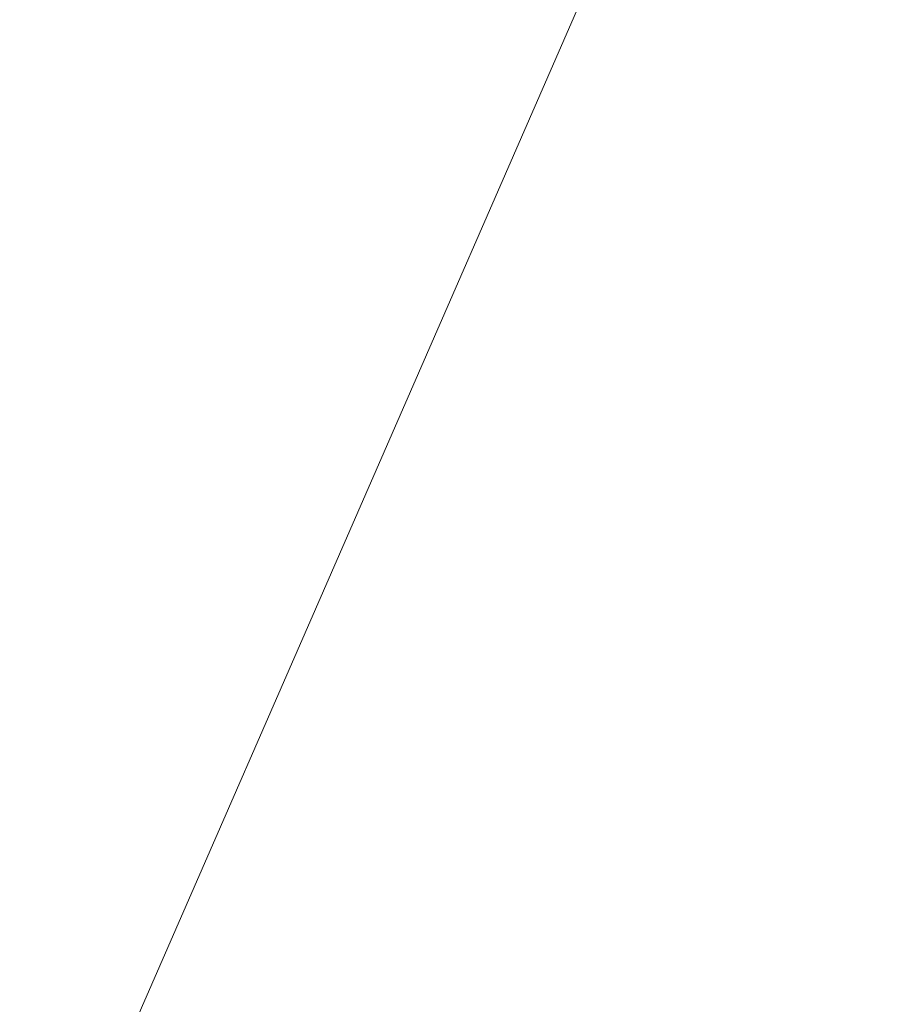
# Model space of a CAD drawing. Header units: metres. Extents: x -5203299 to 2078834, y 245743 to 5816291.
# Tile 87 of 256: x 366320.9692 to 366321.0089, y 5814087.1157 to 5814087.161. Entities that reach past the tile are written whole.
import ezdxf

# ---------------------------------------------------------------- set-up
doc = ezdxf.new("R2010")
doc.units = ezdxf.units.M
doc.header["$LTSCALE"] = 0.5
doc.layers.add('30 -39 Baustelle- Fläche', color=7, linetype='Continuous', lineweight=15)
doc.layers.add('Keine', color=7, linetype='Continuous', lineweight=9)

# ---------------------------------------------------------------- blocks, each defined once
blk = doc.blocks.new('Gruppe-12227')
at = {"layer": 'Keine', "color": 7, "flags": 128}
blk.add_lwpolyline([(-272.102387, -119.220035), (-271.952449, -119.285419, 0.414214), (-271.915906, -119.271069), (-271.725629, -118.83473, 0.414214), (-271.778515, -118.70005), (-271.860117, -118.664466), (-271.792417, -118.509219), (-268.034206, -120.148083), (-267.842715, -119.708958)], format="xyb", dxfattribs=at)
blk = doc.blocks.new('Gruppe-12238')
at = {"layer": 'Keine', "color": 7}
blk.add_blockref('Gruppe-12227', (0, 0), dxfattribs=at)
blk = doc.blocks.new('Gruppe-12239')
at = {"layer": 'Keine', "color": 7}
blk.add_blockref('Gruppe-12238', (0, 0), dxfattribs=at)
blk = doc.blocks.new('Gruppe-12241')
at = {"layer": 'Keine', "color": 7}
blk.add_blockref('Gruppe-12239', (0, 0), dxfattribs=at)
blk = doc.blocks.new('Gruppe-12242')
at = {"layer": 'Keine', "color": 7}
blk.add_blockref('Gruppe-12241', (0, 0), dxfattribs=at)
blk = doc.blocks.new('_BE Phase 5 (3D)')
at = {"layer": '30 -39 Baustelle- Fläche', "color": 7}
blk.add_blockref('Gruppe-12242', (0, 0), dxfattribs=at)

msp = doc.modelspace()

# ---------------------------------------------------------------- block references
at = {"layer": 'Keine', "color": 1}
msp.add_blockref('_BE Phase 5 (3D)', (366592.803493, 5814205.707928), dxfattribs=at)

doc.saveas('drawing.dxf')
